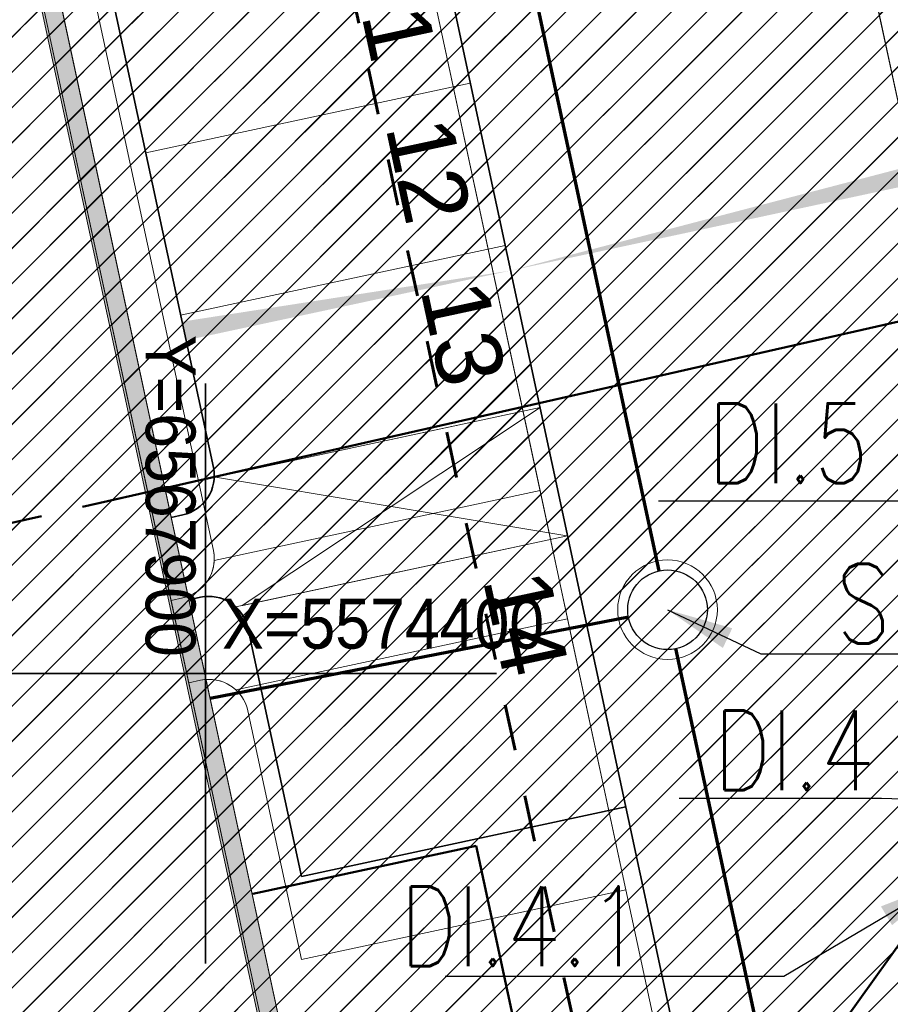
# Model space of a CAD drawing. Header units: metres. Extents: x 6567444 to 13135881, y 5574237 to 11149086.
# Tile 90 of 191: x 6567897 to 6567910, y 5574395 to 5574410. Entities that reach past the tile are written whole.
import ezdxf
from ezdxf import colors
from ezdxf.entities.mleader import LeaderData, LeaderLine
from ezdxf.enums import TextEntityAlignment as Align
from ezdxf.math import Vec2, Vec3

# ---------------------------------------------------------------- set-up
doc = ezdxf.new("R2010")
doc.units = ezdxf.units.M
for name, pattern in [('DASHED', [19.05, 12.7, -6.35]), ('KOR', [1.4, 0.7, -0.7]), ('Kropki i Kreski 2', [250, 150, -50, 0, -50]), ('Przerywana gęsta', [90, 60, -30])]:
    doc.linetypes.add(name, pattern=pattern)
for name, color, linetype, lineweight in [('_TT_KAN_D', 96, 'Continuous', 50), ('_TT_KAN_D_Opis_PKT_I', 7, 'Continuous', 30), ('_TT_KAN_S_Opis_PKT_Siec_I', 7, 'Continuous', 30), ('_TT_KAN_S_ZEWN', 34, 'Continuous', 70), ('_TT_opis', 7, 'Continuous', 25), ('_TT_WODA_PRZYLACZE', 150, 'KOR', 60), ('PARSI', 7, 'Continuous', 20)]:
    doc.layers.add(name, color=color, linetype=linetype, lineweight=lineweight)
doc.layers.add('_TT_PKT_ODN', color=1, linetype='Continuous', lineweight=35, plot=False)
for name, color, linetype in [('FORMA - Arch 01 - PZT 1 Strefy', 7, 'Continuous'), ('FORMA - Arch 01 - PZT 2 Budynki', 7, 'Continuous'), ('FORMA - Arch 01 - PZT-3 Zagospodarowanie', 7, 'Continuous'), ('PWYMIAR', 7, 'Continuous')]:
    doc.layers.add(name, color=color, linetype=linetype)
doc.styles.add('MZSK', font='arial.ttf', dxfattribs={"width": 0.9, "height": 0.75})
doc.styles.add('ROMANS', font='romans.shx', dxfattribs={"width": 0.9})
doc.styles.get("Standard").update_dxf_attribs({"font": 'arial.ttf'})
doc.styles.add('STYL_AUTOMATYCZNY_10', font='arial.ttf', dxfattribs={"width": 0.8})
doc.dimstyles.new('ISO-25', dxfattribs={"dimtxt": 2.5, "dimasz": 2.5, "dimexe": 1.25, "dimexo": 0.625, "dimtad": 1, "dimtxsty": 'Standard', "dimcen": 2.5, "dimadec": 0, "dimazin": 0, "dimtfac": 1, "dimtmove": 0, "dimatfit": 3, "dimfxl": 1, "dimarcsym": 0})
pattern_1 = [(45, (0, 0), (-0.265165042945, 0.265165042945), [])]

# ---------------------------------------------------------------- blocks, each defined once
blk = doc.blocks.new('mzsk')
at = {"layer": 'PARSI', "color": 0}
for p, q in [((0, -5), (0, 5)), ((5, 0), (-5, 0))]:
    blk.add_line(p, q, dxfattribs=at)
blk = doc.blocks.new('_MDCP')
at = {"layer": 'PARSI', "xscale": 0.5, "yscale": 0.5, "zscale": 0.5, "rotation": 1.16962990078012e-09}
blk.add_blockref('mzsk', (6567900, 5574400), dxfattribs=at)
at = {"layer": 'PWYMIAR', "style": 'MZSK', "width": 0.9}
blk.add_text('Y=6567900', height=0.75, rotation=-90, dxfattribs=at).set_placement((6567899.85, 5574400.25), align=Align.TOP_RIGHT)
blk.add_text('X=5574400', height=0.75, dxfattribs=at).set_placement((6567900.25, 5574400.15), align=Align.BOTTOM_LEFT)
blk = doc.blocks.new('A$C67DD7D42')
at = {"layer": '_TT_PKT_ODN'}
for points in [[(4.383, 8.74), (4.383, 0)], [(0, 4.37), (8.766, 4.37)]]:
    blk.add_lwpolyline(points, dxfattribs=at)
blk = doc.blocks.new('Ściana_2', base_point=(6567903.66, 5574381.663))
at = {"layer": 'FORMA - Arch 01 - PZT 2 Budynki', "linetype": 'Continuous', "lineweight": 0, "true_color": 0x000000}
blk.add_hatch(color=18, dxfattribs=at).paths.add_polyline_path([(6567892.22, 5574433.466), (6567903.304, 5574381.893), (6567903.597, 5574381.956), (6567892.513, 5574433.529)])
at = {"layer": 'FORMA - Arch 01 - PZT 2 Budynki', "color": 7, "linetype": 'Continuous', "lineweight": 18, "flags": 128}
for points in [[(6567903.66, 5574381.663), (6567892.45, 5574433.822)], [(6567892.22, 5574433.466), (6567903.304, 5574381.893)]]:
    blk.add_lwpolyline(points, dxfattribs=at)
blk = doc.blocks.new('Miejsca parkingowe 27[19]', base_point=(6567898.21, 5574434.53))
at = {"layer": 'FORMA - Arch 01 - PZT-3 Zagospodarowanie', "color": 7, "linetype": 'Przerywana gęsta', "lineweight": 13}
for p, q in [((6567903.988, 5574407.644), (6567899.1, 5574406.593)), ((6567904.513, 5574405.199), (6567899.625, 5574404.149))]:
    blk.add_line(p, q, dxfattribs=at)
at = {"layer": 'FORMA - Arch 01 - PZT-3 Zagospodarowanie', "color": 7, "lineweight": 13, "style": 'STYL_AUTOMATYCZNY_10'}
for tag, p in [('num_start_0', (6567897.583, 5574433.215)), ('num_start_1', (6567898.108, 5574430.771)), ('num_start_2', (6567898.633, 5574428.318)), ('num_start_3', (6567899.159, 5574425.882)), ('num_start_4', (6567899.684, 5574423.43)), ('num_start_5', (6567900.209, 5574420.986)), ('num_start_6', (6567900.734, 5574418.55)), ('num_start_7', (6567901.26, 5574416.097)), ('num_start_8', (6567901.785, 5574413.653)), ('num_start_9', (6567902.31, 5574411.209)), ('num_start_10', (6567902.836, 5574408.773)), ('num_start_11', (6567903.361, 5574406.329)), ('num_start_12', (6567903.886, 5574403.876))]:
    blk.add_attdef(tag, text='', height=1, rotation=282.1296, dxfattribs=at).set_placement(p, align=Align.MIDDLE_CENTER)
blk = doc.blocks.new('Miejsca parkingowe 27[24]', base_point=(6567905.453, 5574400.826))
at = {"layer": 'FORMA - Arch 01 - PZT-3 Zagospodarowanie', "color": 7, "lineweight": 13, "style": 'STYL_AUTOMATYCZNY_10'}
blk.add_attdef('num_start', text='', height=1, rotation=282.1296, dxfattribs=at).set_placement((6567904.826, 5574399.511), align=Align.MIDDLE_CENTER)
blk = doc.blocks.new('PR1183 Chorzów Metalowców V09_TT')
at = {"layer": 'FORMA - Arch 01 - PZT 1 Strefy', "linetype": 'Continuous', "lineweight": 0, "true_color": 0x69697f}
h = blk.add_hatch(dxfattribs=at)
h.set_pattern_fill('ANSI31', color=8, scale=3, style=0)
h.set_pattern_definition(pattern_1)
h.paths.add_polyline_path([(6567868.664, 5574447.184), (6567873.254, 5574448.171), (6567873.813, 5574447.81), (6567888.539, 5574450.975, -0.233884), (6567889.399, 5574450.758, -0.164402), (6567889.726, 5574450.208), (6567892.634, 5574436.678), (6567887.555, 5574435.586), (6567887.676, 5574435.026), (6567887.676, 5574435.025, -0.414102), (6567887.215, 5574434.313), (6567887.039, 5574434.275), (6567887.371, 5574432.73), (6567888.657, 5574433.007), (6567888.619, 5574433.183, -0.414214), (6567889.08, 5574433.895), (6567893.049, 5574434.749), (6567893.322, 5574433.479), (6567898.21, 5574434.53), (6567906.331, 5574396.74), (6567909.836, 5574380.434), (6567926.815, 5574389.768), (6567940.833, 5574410.263, 0.198373), (6567942.208, 5574417.794), (6567932.917, 5574461.025), (6567905.128, 5574455.052, -0.414214), (6567901.564, 5574457.355), (6567901.459, 5574457.843, -0.414214), (6567903.762, 5574461.407), (6567939.749, 5574469.141, -0.063253), (6567941.005, 5574469.249), (6567939.792, 5574475.428, -0.052799), (6567938.687, 5574475.025), (6567900.546, 5574466.853, -0.086628), (6567900.202, 5574466.839), (6567886.587, 5574463.893), (6567887.53, 5574459.452), (6567888.307, 5574455.835), (6567882.192, 5574454.521), (6567875.153, 5574453.008), (6567867.754, 5574451.418)])
h.paths.add_polyline_path([(6567903.07, 5574442.847), (6567912.847, 5574444.948), (6567923.521, 5574395.283), (6567913.745, 5574393.181)], flags=0)
h.paths.add_polyline_path([(6567925.121, 5574405.928, -0.004779), (6567925.109, 5574405.984), (6567925.133, 5574405.989)], flags=0)
h.paths.add_polyline_path([(6567932.495, 5574408.258), (6567927.607, 5574407.207), (6567918.151, 5574451.203), (6567927.928, 5574453.304), (6567936.333, 5574414.197), (6567931.445, 5574413.146)], flags=0)
at = {"layer": 'FORMA - Arch 01 - PZT 1 Strefy', "linetype": 'Continuous', "lineweight": 0, "true_color": 0x577933}
h = blk.add_hatch(dxfattribs=at)
h.set_pattern_fill('ANSI31', color=77, scale=3, style=0)
h.set_pattern_definition(pattern_1)
h.paths.add_polyline_path([(6567874.014, 5574368.787), (6567903.73, 5574375.51), (6567926.87, 5574388.23), (6567941.769, 5574410.008), (6567945.87, 5574425.68), (6567946.274, 5574437.791), (6567944.961, 5574438.318), (6567943.09, 5574447.025), (6567939.696, 5574458.048), (6567938.856, 5574457.187), (6567945.454, 5574426.488), (6567940.566, 5574425.437), (6567942.208, 5574417.794, -0.198349), (6567940.833, 5574410.263), (6567926.815, 5574389.768), (6567903.433, 5574376.914), (6567873.643, 5574370.512)])
at = {"layer": 'FORMA - Arch 01 - PZT 1 Strefy', "linetype": 'Continuous', "lineweight": 0, "true_color": 0x606060}
h = blk.add_hatch(dxfattribs=at)
h.set_pattern_fill('ANSI31', color=251, scale=3, style=0)
h.set_pattern_definition(pattern_1)
h.paths.add_polyline_path([(6567871.897, 5574368.332), (6567874.014, 5574368.787), (6567873.643, 5574370.512), (6567903.422, 5574376.912), (6567909.835, 5574380.437), (6567906.331, 5574396.74), (6567901.444, 5574395.69), (6567900.638, 5574399.438, 0.414214), (6567899.925, 5574399.899), (6567899.749, 5574399.861), (6567903.66, 5574381.663), (6567879.003, 5574376.364), (6567879.525, 5574373.939), (6567879.51, 5574373.936), (6567873.199, 5574372.58), (6567872.678, 5574375.004), (6567872.546, 5574374.976), (6567856.579, 5574449.269), (6567867.702, 5574451.66), (6567867.644, 5574451.942), (6567854.542, 5574449.228), (6567857.367, 5574436.081), (6567857.331, 5574436.103), (6567866.955, 5574391.323), (6567867.301, 5574389.716), (6567869.023, 5574381.702), (6567871.013, 5574372.442), (6567871.082, 5574372.125), (6567871.526, 5574370.057)])
at = {"layer": 'FORMA - Arch 01 - PZT 1 Strefy', "linetype": 'Continuous', "lineweight": 0, "ltscale": 5, "true_color": 0xf0e6d9}
h = blk.add_hatch(dxfattribs=at)
h.set_pattern_fill('ANSI31', color=254, scale=3, style=0)
h.set_pattern_definition(pattern_1)
h.paths.add_polyline_path([(6567856.579, 5574449.269), (6567872.546, 5574374.976), (6567872.678, 5574375.004), (6567873.199, 5574372.58), (6567879.525, 5574373.939), (6567879.003, 5574376.364), (6567903.66, 5574381.663), (6567892.45, 5574433.822), (6567887.371, 5574432.73), (6567883.877, 5574448.989), (6567868.965, 5574445.784), (6567867.702, 5574451.66)])
at = {"layer": 'FORMA - Arch 01 - PZT 1 Strefy', "linetype": 'Continuous', "lineweight": 0, "true_color": 0x606060}
h = blk.add_hatch(dxfattribs=at)
h.set_pattern_fill('ANSI31', color=251, scale=3, style=0)
h.set_pattern_definition(pattern_1)
h.paths.add_polyline_path([(6567889.08, 5574433.895, 0.414214), (6567888.619, 5574433.183), (6567888.657, 5574433.007), (6567892.45, 5574433.822), (6567899.482, 5574401.102), (6567899.658, 5574401.14, 0.414214), (6567900.119, 5574401.853), (6567893.175, 5574434.162), (6567893.049, 5574434.749)])
at = {"layer": 'FORMA - Arch 01 - PZT 1 Strefy', "linetype": 'Continuous', "lineweight": 0, "true_color": 0x4b7a78}
h = blk.add_hatch(dxfattribs=at)
h.set_pattern_fill('ANSI31', color=137, scale=3, style=0)
h.set_pattern_definition(pattern_1)
h.paths.add_polyline_path([(6567893.322, 5574433.479), (6567900.119, 5574401.853, -0.063809), (6567900.132, 5574401.701), (6567905.039, 5574402.755), (6567898.21, 5574434.53)])
at = {"layer": 'FORMA - Arch 01 - PZT 1 Strefy', "linetype": 'Continuous', "lineweight": 0, "true_color": 0x69697f}
h = blk.add_hatch(dxfattribs=at)
h.set_pattern_fill('ANSI31', color=8, scale=3, style=0)
h.set_pattern_definition(pattern_1)
h.paths.add_polyline_path([(6567900.132, 5574401.701, -0.341381), (6567899.658, 5574401.14), (6567899.482, 5574401.102), (6567899.749, 5574399.861), (6567899.925, 5574399.899, -0.244329), (6567900.459, 5574399.753), (6567905.453, 5574400.826), (6567905.039, 5574402.755)])
at = {"layer": 'FORMA - Arch 01 - PZT 1 Strefy', "linetype": 'Continuous', "lineweight": 0, "true_color": 0x4b7a78}
h = blk.add_hatch(dxfattribs=at)
h.set_pattern_fill('ANSI31', color=137, scale=3, style=0)
h.set_pattern_definition(pattern_1)
h.paths.add_polyline_path([(6567900.459, 5574399.753, -0.154271), (6567900.638, 5574399.438), (6567901.444, 5574395.69), (6567906.331, 5574396.74), (6567905.453, 5574400.826)])
at = {"layer": 'FORMA - Arch 01 - PZT-3 Zagospodarowanie', "linetype": 'Continuous', "lineweight": 5}
for points in [[(6567910.889, 5574406.467), (6567904.595, 5574404.819), (6567910.95, 5574406.184)], [(6567899.647, 5574404.05), (6567904.595, 5574404.819), (6567899.707, 5574403.768)]]:
    blk.add_hatch(color=7, dxfattribs=at).paths.add_polyline_path(points)
at = {"layer": 'FORMA - Arch 01 - PZT 1 Strefy', "color": 254, "linetype": 'Continuous', "lineweight": 13, "true_color": 0xd2d2ff}
for p, q in [((6567898.21, 5574434.53), (6567906.331, 5574396.74)), ((6567905.039, 5574402.755), (6567900.132, 5574401.701)), ((6567905.453, 5574400.826), (6567905.039, 5574402.755)), ((6567899.658, 5574401.14), (6567899.482, 5574401.102)), ((6567899.482, 5574401.102), (6567899.749, 5574399.861)), ((6567900.459, 5574399.753), (6567905.453, 5574400.826)), ((6567899.749, 5574399.861), (6567899.925, 5574399.899)), ((6567906.331, 5574396.74), (6567909.836, 5574380.434))]:
    blk.add_line(p, q, dxfattribs=at)
at = {"layer": 'FORMA - Arch 01 - PZT 1 Strefy', "color": 131, "linetype": 'Continuous', "lineweight": 13, "true_color": 0x97f4f0}
for p, q in [((6567905.039, 5574402.755), (6567898.21, 5574434.53)), ((6567893.322, 5574433.479), (6567900.119, 5574401.853)), ((6567900.132, 5574401.701), (6567905.039, 5574402.755)), ((6567905.453, 5574400.826), (6567900.459, 5574399.753)), ((6567906.331, 5574396.74), (6567905.453, 5574400.826)), ((6567900.638, 5574399.438), (6567901.444, 5574395.69)), ((6567901.444, 5574395.69), (6567906.331, 5574396.74))]:
    blk.add_line(p, q, dxfattribs=at)
at = {"layer": 'FORMA - Arch 01 - PZT 1 Strefy', "color": 9, "linetype": 'Continuous', "lineweight": 13}
for p, q in [((6567900.119, 5574401.853), (6567893.175, 5574434.162)), ((6567892.45, 5574433.822), (6567899.482, 5574401.102)), ((6567899.482, 5574401.102), (6567899.658, 5574401.14)), ((6567899.925, 5574399.899), (6567899.749, 5574399.861)), ((6567899.749, 5574399.861), (6567903.66, 5574381.663)), ((6567901.444, 5574395.69), (6567900.638, 5574399.438)), ((6567906.331, 5574396.74), (6567901.444, 5574395.69)), ((6567909.835, 5574380.437), (6567906.331, 5574396.74))]:
    blk.add_line(p, q, dxfattribs=at)
at = {"layer": 'FORMA - Arch 01 - PZT 1 Strefy', "color": 254, "linetype": 'Continuous', "lineweight": 0, "true_color": 0xe3cfb5}
blk.add_line((6567903.66, 5574381.663), (6567892.45, 5574433.822), dxfattribs=at)
at = {"layer": 'FORMA - Arch 01 - PZT 1 Strefy', "color": 9, "linetype": 'Continuous', "lineweight": 13}
for centre, start, end in [((6567899.532, 5574401.727), 282.1296, 12.1296), ((6567900.051, 5574399.312), 12.1296, 102.1296)]:
    blk.add_arc(centre, 0.6, start, end, dxfattribs=at)
at = {"layer": 'FORMA - Arch 01 - PZT 1 Strefy', "color": 131, "linetype": 'Continuous', "lineweight": 13, "true_color": 0x97f4f0}
for centre, start, end in [((6567899.532, 5574401.727), 357.5253, 12.1296), ((6567900.051, 5574399.312), 12.1296, 47.2094)]:
    blk.add_arc(centre, 0.6, start, end, dxfattribs=at)
at = {"layer": 'FORMA - Arch 01 - PZT 1 Strefy', "color": 254, "linetype": 'Continuous', "lineweight": 13, "true_color": 0xd2d2ff}
for centre, start, end in [((6567899.532, 5574401.727), 282.1296, 357.5253), ((6567900.051, 5574399.312), 47.2094, 102.1296)]:
    blk.add_arc(centre, 0.6, start, end, dxfattribs=at)
at = {"layer": 'FORMA - Arch 01 - PZT 2 Budynki', "color": 7, "linetype": 'Kropki i Kreski 2', "lineweight": 50}
for q in [(6567900.712, 5574395.43), (6567907.55, 5574379.986)]:
    blk.add_line((6567904.075, 5574396.153), q, dxfattribs=at)
at = {"layer": 'FORMA - Arch 01 - PZT-3 Zagospodarowanie', "color": 7, "linetype": 'Continuous', "lineweight": 35}
for p, q in [((6567898.21, 5574434.53), (6567909.834, 5574380.443)), ((6567893.154, 5574434.26), (6567900.119, 5574401.853)), ((6567899.658, 5574401.14), (6567899.482, 5574401.102)), ((6567899.925, 5574399.899), (6567899.749, 5574399.861)), ((6567900.638, 5574399.438), (6567901.444, 5574395.69)), ((6567901.444, 5574395.69), (6567906.331, 5574396.74))]:
    blk.add_line(p, q, dxfattribs=at)
at = {"layer": 'FORMA - Arch 01 - PZT-3 Zagospodarowanie', "color": 8, "linetype": 'Continuous', "lineweight": 13}
for p, q in [((6567905.039, 5574402.755), (6567900.15, 5574401.705)), ((6567905.039, 5574402.755), (6567900.555, 5574399.773)), ((6567900.15, 5574401.705), (6567905.444, 5574400.824)), ((6567905.453, 5574400.826), (6567900.565, 5574399.775))]:
    blk.add_line(p, q, dxfattribs=at)
at = {"layer": 'FORMA - Arch 01 - PZT-3 Zagospodarowanie', "color": 7, "linetype": 'Continuous', "lineweight": 35}
for centre, start, end in [((6567899.532, 5574401.727), 282.1296, 12.1296), ((6567900.051, 5574399.312), 12.1296, 102.1296)]:
    blk.add_arc(centre, 0.6, start, end, dxfattribs=at)
at = {"layer": 'FORMA - Arch 01 - PZT 2 Budynki', "color": 7, "lineweight": 18}
blk.add_blockref('Ściana_2', (6567903.66, 5574381.663), dxfattribs=at)
at = {"layer": 'FORMA - Arch 01 - PZT-3 Zagospodarowanie', "color": 7, "linetype": 'Przerywana gęsta', "lineweight": 15}
ref = blk.add_blockref('Miejsca parkingowe 27[19]', (6567898.21, 5574434.53), dxfattribs=at)
ref.add_attrib('num_start_10', '11', dxfattribs={"color": 7, "lineweight": 13, "height": 1, "rotation": 282.1296, "style": 'STYL_AUTOMATYCZNY_10'}).set_placement((6567902.836, 5574408.773), align=Align.MIDDLE_CENTER)
ref.add_attrib('num_start_11', '12', dxfattribs={"color": 7, "lineweight": 13, "height": 1, "rotation": 282.1296, "style": 'STYL_AUTOMATYCZNY_10'}).set_placement((6567903.361, 5574406.329), align=Align.MIDDLE_CENTER)
ref.add_attrib('num_start_12', '13', dxfattribs={"color": 7, "lineweight": 13, "height": 1, "rotation": 282.1296, "style": 'STYL_AUTOMATYCZNY_10'}).set_placement((6567903.886, 5574403.876), align=Align.MIDDLE_CENTER)
blk.add_blockref('Miejsca parkingowe 27[24]', (6567905.453, 5574400.826), dxfattribs=at).add_auto_attribs({'num_start': '14'})
blk = doc.blocks.new('GE.I.6640.1.468.2024_MDCP_dodatkowe pomiary_12.03.2026')
at = {"layer": 'PARSI', "xscale": 0.5, "yscale": 0.5, "zscale": 0.5, "rotation": 1.16962990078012e-09}
blk.add_blockref('mzsk', (6567900, 5574400), dxfattribs=at)
at = {"layer": 'PWYMIAR', "style": 'MZSK', "width": 0.9}
blk.add_text('Y=6567900', height=0.75, rotation=-90, dxfattribs=at).set_placement((6567899.85, 5574400.25), align=Align.TOP_RIGHT)
blk.add_text('X=5574400', height=0.75, dxfattribs=at).set_placement((6567900.25, 5574400.15), align=Align.BOTTOM_LEFT)

msp = doc.modelspace()

# ---------------------------------------------------------------- block references
at = {"layer": 'Defpoints'}
msp.add_blockref('GE.I.6640.1.468.2024_MDCP_dodatkowe pomiary_12.03.2026', (0, 0), dxfattribs=at)

# ---------------------------------------------------------------- next in the draw order: block references
msp.add_blockref('PR1183 Chorzów Metalowców V09_TT', (0, 1.25))

# ---------------------------------------------------------------- next in the draw order: block references
msp.add_blockref('_MDCP', (0, 0))

# ---------------------------------------------------------------- next in the draw order: hatches: boundary and pattern name
at = {"layer": 'FORMA - Arch 01 - PZT 1 Strefy', "linetype": 'Continuous', "lineweight": 0, "true_color": 0x69697f}
h = msp.add_hatch(dxfattribs=at)
h.set_pattern_fill('ANSI31', color=8, scale=3, style=0)
h.set_pattern_definition(pattern_1)
h.paths.add_polyline_path([(6567868.664, 5574447.184), (6567873.254, 5574448.171), (6567873.813, 5574447.81), (6567888.539, 5574450.975, -0.233884), (6567889.399, 5574450.758, -0.164402), (6567889.726, 5574450.208), (6567892.634, 5574436.678), (6567887.555, 5574435.586), (6567887.676, 5574435.026), (6567887.676, 5574435.025, -0.414102), (6567887.215, 5574434.313), (6567887.039, 5574434.275), (6567887.371, 5574432.73), (6567888.657, 5574433.007), (6567888.619, 5574433.183, -0.414214), (6567889.08, 5574433.895), (6567893.049, 5574434.749), (6567893.322, 5574433.479), (6567898.21, 5574434.53), (6567906.331, 5574396.74), (6567909.836, 5574380.434), (6567926.815, 5574389.768), (6567940.833, 5574410.263, 0.198373), (6567942.208, 5574417.794), (6567932.917, 5574461.025), (6567905.128, 5574455.052, -0.414214), (6567901.564, 5574457.355), (6567901.459, 5574457.843, -0.414214), (6567903.762, 5574461.407), (6567939.749, 5574469.141, -0.063253), (6567941.005, 5574469.249), (6567939.792, 5574475.428, -0.052799), (6567938.687, 5574475.025), (6567900.546, 5574466.853, -0.086628), (6567900.202, 5574466.839), (6567886.587, 5574463.893), (6567887.53, 5574459.452), (6567888.307, 5574455.835), (6567882.192, 5574454.521), (6567875.153, 5574453.008), (6567867.754, 5574451.418)])
h.paths.add_polyline_path([(6567903.07, 5574442.847), (6567912.847, 5574444.948), (6567923.521, 5574395.283), (6567913.745, 5574393.181)], flags=0)
h.paths.add_polyline_path([(6567925.121, 5574405.928, -0.004779), (6567925.109, 5574405.984), (6567925.133, 5574405.989)], flags=0)
h.paths.add_polyline_path([(6567932.495, 5574408.258), (6567927.607, 5574407.207), (6567918.151, 5574451.203), (6567927.928, 5574453.304), (6567936.333, 5574414.197), (6567931.445, 5574413.146)], flags=0)
at = {"layer": 'FORMA - Arch 01 - PZT 1 Strefy', "linetype": 'Continuous', "lineweight": 0, "true_color": 0x577933}
h = msp.add_hatch(dxfattribs=at)
h.set_pattern_fill('ANSI31', color=77, scale=3, style=0)
h.set_pattern_definition(pattern_1)
h.paths.add_polyline_path([(6567874.014, 5574368.787), (6567903.73, 5574375.51), (6567926.87, 5574388.23), (6567941.769, 5574410.008), (6567945.87, 5574425.68), (6567946.274, 5574437.791), (6567944.961, 5574438.318), (6567943.09, 5574447.025), (6567939.696, 5574458.048), (6567938.856, 5574457.187), (6567945.454, 5574426.488), (6567940.566, 5574425.437), (6567942.208, 5574417.794, -0.198349), (6567940.833, 5574410.263), (6567926.815, 5574389.768), (6567903.433, 5574376.914), (6567873.643, 5574370.512)])
at = {"layer": 'FORMA - Arch 01 - PZT 1 Strefy', "linetype": 'Continuous', "lineweight": 0, "true_color": 0x606060}
h = msp.add_hatch(dxfattribs=at)
h.set_pattern_fill('ANSI31', color=251, scale=3, style=0)
h.set_pattern_definition(pattern_1)
h.paths.add_polyline_path([(6567871.897, 5574368.332), (6567874.014, 5574368.787), (6567873.643, 5574370.512), (6567903.422, 5574376.912), (6567909.835, 5574380.437), (6567906.331, 5574396.74), (6567901.444, 5574395.69), (6567900.638, 5574399.438, 0.414214), (6567899.925, 5574399.899), (6567899.749, 5574399.861), (6567903.66, 5574381.663), (6567879.003, 5574376.364), (6567879.525, 5574373.939), (6567879.51, 5574373.936), (6567873.199, 5574372.58), (6567872.678, 5574375.004), (6567872.546, 5574374.976), (6567856.579, 5574449.269), (6567867.702, 5574451.66), (6567867.644, 5574451.942), (6567854.542, 5574449.228), (6567857.367, 5574436.081), (6567857.331, 5574436.103), (6567866.955, 5574391.323), (6567867.301, 5574389.716), (6567869.023, 5574381.702), (6567871.013, 5574372.442), (6567871.082, 5574372.125), (6567871.526, 5574370.057)])
at = {"layer": 'FORMA - Arch 01 - PZT 1 Strefy', "linetype": 'Continuous', "lineweight": 0, "ltscale": 5, "true_color": 0xf0e6d9}
h = msp.add_hatch(dxfattribs=at)
h.set_pattern_fill('ANSI31', color=254, scale=3, style=0)
h.set_pattern_definition(pattern_1)
h.paths.add_polyline_path([(6567856.579, 5574449.269), (6567872.546, 5574374.976), (6567872.678, 5574375.004), (6567873.199, 5574372.58), (6567879.525, 5574373.939), (6567879.003, 5574376.364), (6567903.66, 5574381.663), (6567892.45, 5574433.822), (6567887.371, 5574432.73), (6567883.877, 5574448.989), (6567868.965, 5574445.784), (6567867.702, 5574451.66)])
at = {"layer": 'FORMA - Arch 01 - PZT 1 Strefy', "linetype": 'Continuous', "lineweight": 0, "true_color": 0x4b7a78}
h = msp.add_hatch(dxfattribs=at)
h.set_pattern_fill('ANSI31', color=137, scale=3, style=0)
h.set_pattern_definition(pattern_1)
h.paths.add_polyline_path([(6567921.252, 5574405.841), (6567912.847, 5574444.948), (6567903.07, 5574442.847), (6567911.475, 5574403.74)])
at = {"layer": 'FORMA - Arch 01 - PZT 1 Strefy', "linetype": 'Continuous', "lineweight": 0, "true_color": 0x606060}
h = msp.add_hatch(dxfattribs=at)
h.set_pattern_fill('ANSI31', color=251, scale=3, style=0)
h.set_pattern_definition(pattern_1)
h.paths.add_polyline_path([(6567889.08, 5574433.895, 0.414214), (6567888.619, 5574433.183), (6567888.657, 5574433.007), (6567892.45, 5574433.822), (6567899.482, 5574401.102), (6567899.658, 5574401.14, 0.414214), (6567900.119, 5574401.853), (6567893.175, 5574434.162), (6567893.049, 5574434.749)])
at = {"layer": 'FORMA - Arch 01 - PZT 1 Strefy', "linetype": 'Continuous', "lineweight": 0, "true_color": 0x4b7a78}
h = msp.add_hatch(dxfattribs=at)
h.set_pattern_fill('ANSI31', color=137, scale=3, style=0)
h.set_pattern_definition(pattern_1)
h.paths.add_polyline_path([(6567893.322, 5574433.479), (6567900.119, 5574401.853, -0.063809), (6567900.132, 5574401.701), (6567905.039, 5574402.755), (6567898.21, 5574434.53)])
at = {"layer": 'FORMA - Arch 01 - PZT 1 Strefy', "linetype": 'Continuous', "lineweight": 0, "true_color": 0x69697f}
h = msp.add_hatch(dxfattribs=at)
h.set_pattern_fill('ANSI31', color=8, scale=3, style=0)
h.set_pattern_definition(pattern_1)
h.paths.add_polyline_path([(6567900.132, 5574401.701, -0.341381), (6567899.658, 5574401.14), (6567899.482, 5574401.102), (6567899.749, 5574399.861), (6567899.925, 5574399.899, -0.244329), (6567900.459, 5574399.753), (6567905.453, 5574400.826), (6567905.039, 5574402.755)])
at = {"layer": 'FORMA - Arch 01 - PZT 1 Strefy', "linetype": 'Continuous', "lineweight": 0, "true_color": 0x4b7a78}
h = msp.add_hatch(dxfattribs=at)
h.set_pattern_fill('ANSI31', color=137, scale=3, style=0)
h.set_pattern_definition(pattern_1)
h.paths.add_polyline_path([(6567900.459, 5574399.753, -0.154271), (6567900.638, 5574399.438), (6567901.444, 5574395.69), (6567906.331, 5574396.74), (6567905.453, 5574400.826)])

# ---------------------------------------------------------------- next in the draw order: linework, layer by layer
at = {"layer": '_TT_KAN_D'}
for points in [[(6567913.558, 5574406.008), (6567899.388, 5574402.792)], [(6567903.688, 5574386.49), (6567910.767, 5574396.372)]]:
    msp.add_lwpolyline(points, dxfattribs=at)
at = {"layer": '_TT_KAN_D', "linetype": 'DASHED', "ltscale": 0.1}
msp.add_lwpolyline([(6567899.388, 5574402.792), (6567878.06, 5574397.958)], dxfattribs=at)
at = {"layer": '_TT_KAN_S_ZEWN'}
msp.add_line((6567906.369, 5574400.847), (6567900.069, 5574399.622), dxfattribs=at)
for points in [[(6567906.832, 5574401.548), (6567902.645, 5574421.03)], [(6567909.889, 5574387.325), (6567907.084, 5574400.375)]]:
    msp.add_lwpolyline(points, dxfattribs=at)
at = {"layer": '_TT_KAN_S_ZEWN', "lineweight": 13}
msp.add_circle((6567906.958, 5574400.961), 0.75, dxfattribs=at)
at = {"layer": '_TT_KAN_S_ZEWN', "lineweight": 30}
msp.add_circle((6567906.958, 5574400.961), 0.6, dxfattribs=at)
at = {"layer": '_TT_opis', "lineweight": 18}
msp.add_lwpolyline([(6567892.208, 5574436.2), (6567903.418, 5574384.041)], dxfattribs=at)
at = {"layer": '_TT_WODA_PRZYLACZE'}
msp.add_lwpolyline([(6567893.132, 5574432.2), (6567896.328, 5574432.882), (6567898.043, 5574429.641), (6567908.457, 5574381.189), (6567910.259, 5574377.083)], dxfattribs=at)
at = {"layer": 'FORMA - Arch 01 - PZT 1 Strefy', "color": 254, "linetype": 'Continuous', "lineweight": 13, "true_color": 0xd2d2ff}
for p, q in [((6567913.745, 5574393.181), (6567903.07, 5574442.847)), ((6567898.21, 5574434.53), (6567906.331, 5574396.74)), ((6567905.039, 5574402.755), (6567900.132, 5574401.701)), ((6567905.453, 5574400.826), (6567905.039, 5574402.755)), ((6567899.658, 5574401.14), (6567899.482, 5574401.102)), ((6567899.482, 5574401.102), (6567899.749, 5574399.861)), ((6567900.459, 5574399.753), (6567905.453, 5574400.826)), ((6567899.749, 5574399.861), (6567899.925, 5574399.899)), ((6567906.331, 5574396.74), (6567909.836, 5574380.434))]:
    msp.add_line(p, q, dxfattribs=at)
at = {"layer": 'FORMA - Arch 01 - PZT 1 Strefy', "color": 131, "linetype": 'Continuous', "lineweight": 13, "true_color": 0x97f4f0}
for p, q in [((6567903.07, 5574442.847), (6567911.475, 5574403.74)), ((6567905.039, 5574402.755), (6567898.21, 5574434.53)), ((6567893.322, 5574433.479), (6567900.119, 5574401.853)), ((6567900.132, 5574401.701), (6567905.039, 5574402.755)), ((6567905.453, 5574400.826), (6567900.459, 5574399.753)), ((6567906.331, 5574396.74), (6567905.453, 5574400.826)), ((6567900.638, 5574399.438), (6567901.444, 5574395.69)), ((6567901.444, 5574395.69), (6567906.331, 5574396.74))]:
    msp.add_line(p, q, dxfattribs=at)
at = {"layer": 'FORMA - Arch 01 - PZT 1 Strefy', "color": 9, "linetype": 'Continuous', "lineweight": 13}
for p, q in [((6567900.119, 5574401.853), (6567893.175, 5574434.162)), ((6567892.45, 5574433.822), (6567899.482, 5574401.102)), ((6567899.482, 5574401.102), (6567899.658, 5574401.14)), ((6567899.925, 5574399.899), (6567899.749, 5574399.861)), ((6567899.749, 5574399.861), (6567903.66, 5574381.663)), ((6567901.444, 5574395.69), (6567900.638, 5574399.438)), ((6567906.331, 5574396.74), (6567901.444, 5574395.69)), ((6567909.835, 5574380.437), (6567906.331, 5574396.74))]:
    msp.add_line(p, q, dxfattribs=at)
at = {"layer": 'FORMA - Arch 01 - PZT 1 Strefy', "color": 254, "linetype": 'Continuous', "lineweight": 0, "true_color": 0xe3cfb5}
msp.add_line((6567903.66, 5574381.663), (6567892.45, 5574433.822), dxfattribs=at)
at = {"layer": 'FORMA - Arch 01 - PZT 1 Strefy', "color": 9, "linetype": 'Continuous', "lineweight": 13}
for centre, start, end in [((6567899.532, 5574401.727), 282.1296, 12.1296), ((6567900.051, 5574399.312), 12.1296, 102.1296)]:
    msp.add_arc(centre, 0.6, start, end, dxfattribs=at)
at = {"layer": 'FORMA - Arch 01 - PZT 1 Strefy', "color": 131, "linetype": 'Continuous', "lineweight": 13, "true_color": 0x97f4f0}
for centre, start, end in [((6567899.532, 5574401.727), 357.5253, 12.1296), ((6567900.051, 5574399.312), 12.1296, 47.2094)]:
    msp.add_arc(centre, 0.6, start, end, dxfattribs=at)
at = {"layer": 'FORMA - Arch 01 - PZT 1 Strefy', "color": 254, "linetype": 'Continuous', "lineweight": 13, "true_color": 0xd2d2ff}
for centre, start, end in [((6567899.532, 5574401.727), 282.1296, 357.5253), ((6567900.051, 5574399.312), 47.2094, 102.1296)]:
    msp.add_arc(centre, 0.6, start, end, dxfattribs=at)

# ---------------------------------------------------------------- next in the draw order: block references
at = {"layer": '_TT_PKT_ODN'}
msp.add_blockref('A$C67DD7D42', (6567895.617, 5574395.63), dxfattribs=at)

# ---------------------------------------------------------------- next in the draw order: texts
at = {"layer": '_TT_KAN_D_Opis_PKT_I', "char_height": 1.2, "attachment_point": 3, "style": 'ROMANS'}
for s, insert in [('\\W0.8;DI.5', (6567909.987, 5574404.069, 300.4)), ('\\W0.8;DI.4', (6567910.079, 5574399.445, 300.5)), ('\\W0.8;DI.4.1', (6567906.589, 5574396.793))]:
    msp.add_mtext(s, dxfattribs=dict(at, insert=insert))
at = {"layer": '_TT_KAN_S_Opis_PKT_Siec_I', "insert": (6567909.495, 5574401.654), "char_height": 1.2, "attachment_point": 1, "style": 'ROMANS'}
msp.add_mtext('\\W0.8;SI.3', dxfattribs=at)

# ---------------------------------------------------------------- next in the draw order: leaders
at = {"layer": '_TT_KAN_D_Opis_PKT_I', "lineweight": 25, "annotation_type": 0, "has_hookline": 1, "hookline_direction": 1}
for points, text_width in [([(6567914.152, 5574406.092), (6567910.822, 5574402.596), (6567909.822, 5574402.596)], 2.377), ([(6567915.951, 5574397.899), (6567910.181, 5574398.119)], 2.423), ([(6567911.116, 5574396.86), (6567908.708, 5574395.435), (6567907.708, 5574395.435)], 3.474)]:
    msp.add_leader(points, dimstyle='ISO-25', override={"dimasz": 1, "dimgap": 0.625, "dimtad": 3}, dxfattribs=dict(at, text_width=text_width))
at = {"layer": '_TT_KAN_D_Opis_PKT_I', "lineweight": 25}
ml = msp.add_multileader_mtext('Standard', dxfattribs=at)
ml.set_content('SEP', color=256, style='ROMANS')
ml.set_leader_properties(color=256, linetype='ByLayer', lineweight=25)
ml.build(insert=Vec2(0, 0))
ml.multileader.update_dxf_attribs({"text_left_attachment_type": 5, "text_right_attachment_type": 5, "dogleg_length": 0.2, "arrow_head_size": 0.5})
ctx = ml.context
ctx.base_point, ctx.char_height, ctx.arrow_head_size, ctx.landing_gap_size, ctx.plane_origin, ctx.plane_x_axis, ctx.plane_y_axis = Vec3(6567909.688, 5574391.776), 1.2, 0.5, 0.5, Vec3(6568016.178, 5574399.449), Vec3(0.886138, -0.463422), Vec3(0.463422, 0.886138)
ctx.left_attachment, ctx.right_attachment, ctx.text_align_type = 5, 5, 2
notes = []
notes.append((ctx, [(0, (1, 1, 0), (6567913.665, 5574391.776), (-1, 0), 0.2, [(0, [(6567916.427, 5574395.683)], 0, [])])]))
ctx.mtext.insert, ctx.mtext.alignment, ctx.mtext.flow_direction = Vec3(6567912.965, 5574393.216), 3, 5
at = {"layer": '_TT_KAN_S_Opis_PKT_Siec_I', "lineweight": 25, "annotation_type": 0, "has_hookline": 1, "hookline_direction": 0, "text_width": 2.377}
msp.add_leader([(6567906.958, 5574400.961), (6567908.365, 5574400.295), (6567909.365, 5574400.295)], dimstyle='ISO-25', override={"dimasz": 1, "dimgap": 0.625, "dimtad": 3}, dxfattribs=at)
for ctx, leaders in notes:
    for number, flags, end, landing, length, lines in leaders:
        leader = LeaderData()
        leader.index, (leader.has_last_leader_line, leader.has_dogleg_vector, leader.attachment_direction) = number, flags
        leader.last_leader_point, leader.dogleg_vector, leader.dogleg_length = Vec3(end), Vec3(landing), length
        for number, points, colour, breaks in lines:
            line = LeaderLine()
            line.index, line.vertices, line.color, line.breaks = number, Vec3.list(points), colors.encode_raw_color(colour), breaks
            leader.lines.append(line)
        ctx.leaders.append(leader)

doc.saveas('drawing.dxf')
